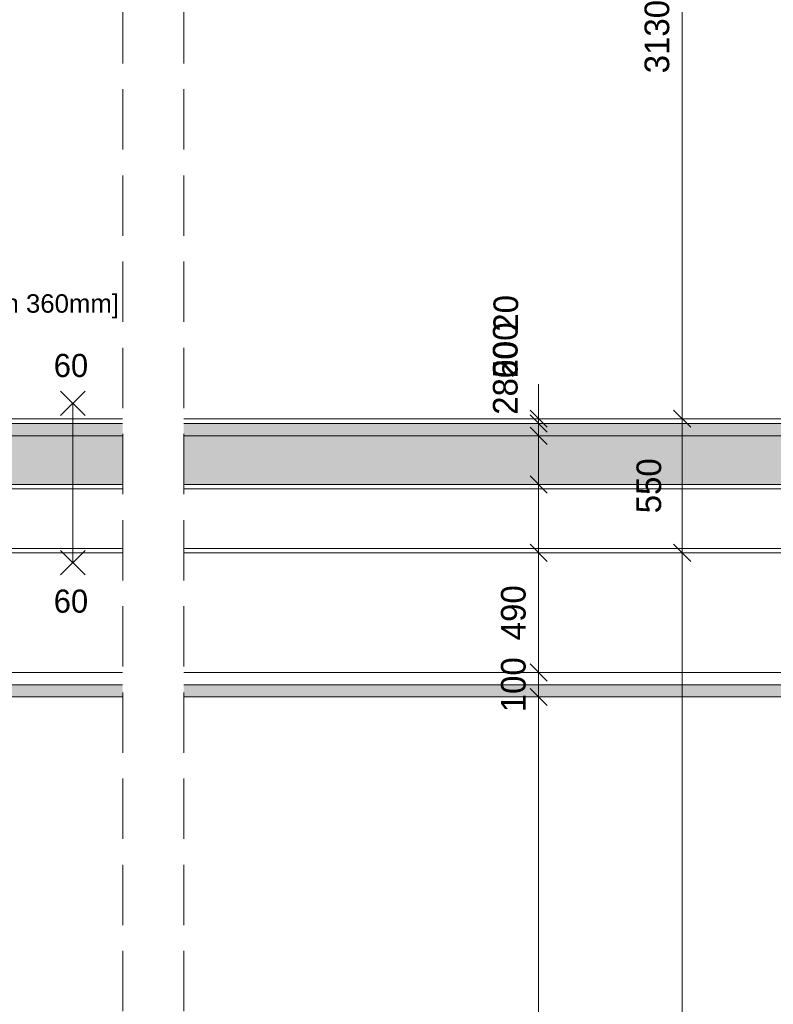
# Model space of a CAD drawing. Header units: millimetres. Extents: x -10538 to 13100, y -15694 to 32605.
# Tile 170 of 203: x 2300 to 5388, y 24231 to 28264. Entities that reach past the tile are written whole.
import ezdxf

# ---------------------------------------------------------------- set-up
doc = ezdxf.new("R2010")
doc.units = ezdxf.units.MM
doc.header["$LTSCALE"] = 100
doc.header["$PDMODE"] = 1
doc.header["$PDSIZE"] = -2
doc.linetypes.add('[LS] Type-2', pattern=[3.52999, 2.469998, -1.059993])
doc.layers.get('0').update_dxf_attribs({"lineweight": 5})
for name, color, linetype, lineweight in [('5', 7, 'Continuous', 18), ('Dimension', 7, 'Continuous', 9), ('Geen', 7, 'Continuous', 9), ('none', 7, 'Continuous', 13)]:
    doc.layers.add(name, color=color, linetype=linetype, lineweight=lineweight)
doc.layers.add('bouwaanvraag - 60_BRANDPREVENTIE', color=1, linetype='Continuous', lineweight=5, true_color=0xff0000)
doc.layers.add('bouwaanvraag - brandscheiding', color=1, linetype='Line Label A', lineweight=18, true_color=0xff0000)
doc.styles.add('Arial', font='Arial.ttf')
doc.styles.add('Century Gothic', font='Century-Gothic_9791.ttf')
doc.linetypes.add('Line Label A', pattern='A,6.35,-0.981415,-1.132305,["60",Arial,S=0.713542,R=0,X=-1.132305,Y=-0.356771],-1.18048,6.35', length=15.9942)
doc.dimstyles.new('Arch_PUUUR', dxfattribs={"dimtxt": 101.056134, "dimasz": 70.693359, "dimexe": 100, "dimexo": 159, "dimgap": 100, "dimtad": 1, "dimdec": 4, "dimtxsty": 'Century Gothic', "dimblk": 'VW_SLASH', "dimblk1": 'VW_SLASH', "dimblk2": 'VW_SLASH', "dimcen": 0, "dimdle": 100, "dimazin": 0, "dimtfac": 0.8, "dimtdec": 4, "dimtix": 1, "dimtmove": 0, "dimatfit": 0, "dimldrblk": 'VW_SLASH-1', "dimfxl": 1, "dimfrac": 2, "dimtolj": 1, "dimarcsym": 0})

# ---------------------------------------------------------------- blocks, each defined once
blk = doc.blocks.new('Groep')
at = {"layer": 'Geen', "linetype": 'Continuous', "lineweight": 0, "true_color": 0xcccccc, "transparency": 33554687}
blk.add_hatch(color=254, dxfattribs=at).paths.add_polyline_path([(555.3, 25540), (7430.2, 25540), (7430.2, 25490), (555.3, 25490)])
at = {"layer": 'Geen', "color": 7, "linetype": 'Continuous', "lineweight": 9, "transparency": 33554687, "flags": 128}
for points in [[(505.3, 25590), (7430.2, 25590), (7430.2, 25540), (505.3, 25540)], [(555.3, 25540), (7430.2, 25540), (7430.2, 25490), (555.3, 25490)]]:
    blk.add_lwpolyline(points, close=True, dxfattribs=at)
blk = doc.blocks.new('VW_SLASH')
at = {"color": 0, "linetype": 'ByBlock', "lineweight": -2, "transparency": 16777216}
blk.add_line((1.415, 0), (-1, 0), dxfattribs=at)
at = {"color": 0, "linetype": 'Continuous', "lineweight": 20, "transparency": 16777216, "flags": 128}
blk.add_lwpolyline([(0.5, 0.5), (-0.5, -0.5)], dxfattribs=at)
blk = doc.blocks.new('*D55')
at = {"layer": 'Defpoints', "color": 0, "transparency": 33554687}
for p in [(3011.4, 25490), (4426.3, 25490), (2795, 21720)]:
    blk.add_point(p, dxfattribs=at)
at = {"layer": 'Dimension', "color": 0, "linetype": 'Continuous', "lineweight": -2, "transparency": 33554687}
for p, q in [((3170.4, 25490), (4526.3, 25490)), ((4426.3, 21790.7), (4426.3, 25419.3)), ((2954, 21720), (4526.3, 21720))]:
    blk.add_line(p, q, dxfattribs=at)
at = {"layer": 'Dimension', "color": 0, "lineweight": -2, "xscale": 70.693359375, "yscale": 70.693359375, "zscale": 70.693359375}
for p, rotation in [((4426.3, 25490), 90), ((4426.3, 21720), 270)]:
    blk.add_blockref('VW_SLASH', p, dxfattribs=dict(at, rotation=rotation))
at = {"layer": 'Dimension', "color": 0, "lineweight": 5, "transparency": 33554687, "insert": (4323.2, 23605), "char_height": 101.06, "attachment_point": 5, "rotation": 90, "style": 'Century Gothic'}
blk.add_mtext('\\A1;3770', dxfattribs=at)
blk = doc.blocks.new('VW_SLASH-1')
at = {"color": 0, "linetype": 'ByBlock', "lineweight": -2, "transparency": 16777216}
blk.add_line((1.415, 0), (-1, 0), dxfattribs=at)
at = {"color": 0, "linetype": 'Continuous', "lineweight": 20, "transparency": 16777216, "flags": 128}
blk.add_lwpolyline([(0.751, 0.751), (-0.751, -0.751)], dxfattribs=at)
blk = doc.blocks.new('*D56')
at = {"layer": 'Defpoints', "color": 0, "transparency": 33554687}
for p in [(3440, 26630), (4426.3, 26630), (5105.5, 26610)]:
    blk.add_point(p, dxfattribs=at)
at = {"layer": 'Dimension', "color": 0, "linetype": 'Continuous', "lineweight": -2, "transparency": 33554687}
for p, q in [((4426.3, 26700.7), (4426.3, 26771.4)), ((3599, 26630), (4526.3, 26630)), ((4426.3, 26610), (4426.3, 26630)), ((4946.5, 26610), (4326.3, 26610)), ((4426.3, 26539.3), (4426.3, 26468.6))]:
    blk.add_line(p, q, dxfattribs=at)
at = {"layer": 'Dimension', "color": 0, "lineweight": -2, "xscale": 70.693359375, "yscale": 70.693359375, "zscale": 70.693359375}
for p, rotation in [((4426.3, 26610), 90), ((4426.3, 26630), 270)]:
    blk.add_blockref('VW_SLASH', p, dxfattribs=dict(at, rotation=rotation))
at = {"layer": 'Dimension', "color": 0, "lineweight": 5, "transparency": 33554687, "insert": (4292.4, 27061.4), "char_height": 101.06, "attachment_point": 5, "rotation": 90, "style": 'Century Gothic'}
blk.add_mtext('\\A1;20', dxfattribs=at)
blk = doc.blocks.new('*D57')
at = {"layer": 'Defpoints', "color": 0, "transparency": 33554687}
for p in [(4426.3, 26610), (5105.5, 26610), (4031.9, 26560)]:
    blk.add_point(p, dxfattribs=at)
at = {"layer": 'Dimension', "color": 0, "linetype": 'Continuous', "lineweight": -2, "transparency": 33554687}
for p, q in [((4426.3, 26680.7), (4426.3, 26751.4)), ((4946.5, 26610), (4326.3, 26610)), ((4426.3, 26560), (4426.3, 26610)), ((4190.9, 26560), (4526.3, 26560)), ((4426.3, 26489.3), (4426.3, 26418.6))]:
    blk.add_line(p, q, dxfattribs=at)
at = {"layer": 'Dimension', "color": 0, "lineweight": -2, "xscale": 70.693359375, "yscale": 70.693359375, "zscale": 70.693359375}
for p, rotation in [((4426.3, 26610), 270), ((4426.3, 26560), 90)]:
    blk.add_blockref('VW_SLASH', p, dxfattribs=dict(at, rotation=rotation))
at = {"layer": 'Dimension', "color": 0, "lineweight": 5, "transparency": 33554687, "insert": (4290.2, 26871.4), "char_height": 101.06, "attachment_point": 5, "rotation": 90, "style": 'Century Gothic'}
blk.add_mtext('\\A1;50', dxfattribs=at)
blk = doc.blocks.new('*D58')
at = {"layer": 'Defpoints', "color": 0, "transparency": 33554687}
for p in [(4031.9, 26560), (4426.3, 26560), (3917.1, 26360)]:
    blk.add_point(p, dxfattribs=at)
at = {"layer": 'Dimension', "color": 0, "linetype": 'Continuous', "lineweight": -2, "transparency": 33554687}
for p, q in [((4426.3, 26630.7), (4426.3, 26701.4)), ((4190.9, 26560), (4526.3, 26560)), ((4426.3, 26360), (4426.3, 26560)), ((4076.1, 26360), (4526.3, 26360)), ((4426.3, 26289.3), (4426.3, 26218.6))]:
    blk.add_line(p, q, dxfattribs=at)
at = {"layer": 'Dimension', "color": 0, "lineweight": -2, "xscale": 70.693359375, "yscale": 70.693359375, "zscale": 70.693359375}
for p, rotation in [((4426.3, 26560), 270), ((4426.3, 26360), 90)]:
    blk.add_blockref('VW_SLASH', p, dxfattribs=dict(at, rotation=rotation))
at = {"layer": 'Dimension', "color": 0, "lineweight": 5, "transparency": 33554687, "insert": (4290.2, 26911.4), "char_height": 101.06, "attachment_point": 5, "rotation": 90, "style": 'Century Gothic'}
blk.add_mtext('\\A1;200', dxfattribs=at)
blk = doc.blocks.new('*D59')
at = {"layer": 'Defpoints', "color": 0, "transparency": 33554687}
for p in [(3917.1, 26360), (4426.3, 26360), (4889.5, 26080)]:
    blk.add_point(p, dxfattribs=at)
at = {"layer": 'Dimension', "color": 0, "linetype": 'Continuous', "lineweight": -2, "transparency": 33554687}
for p, q in [((4426.3, 26430.7), (4426.3, 26501.4)), ((4076.1, 26360), (4526.3, 26360)), ((4426.3, 26080), (4426.3, 26360)), ((4730.5, 26080), (4326.3, 26080)), ((4426.3, 26009.3), (4426.3, 25938.6))]:
    blk.add_line(p, q, dxfattribs=at)
at = {"layer": 'Dimension', "color": 0, "lineweight": -2, "xscale": 70.693359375, "yscale": 70.693359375, "zscale": 70.693359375}
for p, rotation in [((4426.3, 26360), 270), ((4426.3, 26080), 90)]:
    blk.add_blockref('VW_SLASH', p, dxfattribs=dict(at, rotation=rotation))
at = {"layer": 'Dimension', "color": 0, "lineweight": 5, "transparency": 33554687, "insert": (4290.2, 26758.7), "char_height": 101.06, "attachment_point": 5, "rotation": 90, "style": 'Century Gothic'}
blk.add_mtext('\\A1;280', dxfattribs=at)
blk = doc.blocks.new('*D60')
at = {"layer": 'Defpoints', "color": 0, "transparency": 33554687}
for p in [(4426.3, 26080), (4889.5, 26080), (5029.6, 25590)]:
    blk.add_point(p, dxfattribs=at)
at = {"layer": 'Dimension', "color": 0, "linetype": 'Continuous', "lineweight": -2, "transparency": 33554687}
for p, q in [((4730.5, 26080), (4326.3, 26080)), ((4426.3, 25660.7), (4426.3, 26009.3)), ((4870.6, 25590), (4326.3, 25590))]:
    blk.add_line(p, q, dxfattribs=at)
at = {"layer": 'Dimension', "color": 0, "lineweight": -2, "xscale": 70.693359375, "yscale": 70.693359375, "zscale": 70.693359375}
for p, rotation in [((4426.3, 26080), 90), ((4426.3, 25590), 270)]:
    blk.add_blockref('VW_SLASH', p, dxfattribs=dict(at, rotation=rotation))
at = {"layer": 'Dimension', "color": 0, "lineweight": 5, "transparency": 33554687, "insert": (4323.2, 25835), "char_height": 101.06, "attachment_point": 5, "rotation": 90, "style": 'Century Gothic'}
blk.add_mtext('\\A1;490', dxfattribs=at)
blk = doc.blocks.new('*D61')
at = {"layer": 'Defpoints', "color": 0, "transparency": 33554687}
for p in [(4426.3, 25590), (5029.6, 25590), (3842.8, 25490)]:
    blk.add_point(p, dxfattribs=at)
at = {"layer": 'Dimension', "color": 0, "linetype": 'Continuous', "lineweight": -2, "transparency": 33554687}
for p, q in [((4426.3, 25660.7), (4426.3, 25731.4)), ((4870.6, 25590), (4326.3, 25590)), ((4426.3, 25490), (4426.3, 25590)), ((4001.8, 25490), (4526.3, 25490)), ((4426.3, 25419.3), (4426.3, 25348.6))]:
    blk.add_line(p, q, dxfattribs=at)
at = {"layer": 'Dimension', "color": 0, "lineweight": -2, "xscale": 70.693359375, "yscale": 70.693359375, "zscale": 70.693359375}
for p, rotation in [((4426.3, 25590), 270), ((4426.3, 25490), 90)]:
    blk.add_blockref('VW_SLASH', p, dxfattribs=dict(at, rotation=rotation))
at = {"layer": 'Dimension', "color": 0, "lineweight": 5, "transparency": 33554687, "insert": (4323.2, 25540), "char_height": 101.06, "attachment_point": 5, "rotation": 90, "style": 'Century Gothic'}
blk.add_mtext('\\A1;100', dxfattribs=at)
blk = doc.blocks.new('*D66')
at = {"layer": 'Defpoints', "color": 0, "transparency": 33554687}
for p in [(5211.8, 26610), (6200, 26610), (6200, 25490)]:
    blk.add_point(p, dxfattribs=at)
at = {"layer": 'Dimension', "color": 0, "linetype": 'Continuous', "lineweight": -2, "transparency": 33554687}
for p, q in [((5370.8, 26610), (6300, 26610)), ((6200, 25560.7), (6200, 26539.3)), ((6359, 25490), (6300, 25490))]:
    blk.add_line(p, q, dxfattribs=at)
at = {"layer": 'Dimension', "color": 0, "lineweight": -2, "xscale": 70.693359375, "yscale": 70.693359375, "zscale": 70.693359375}
for p, rotation in [((6200, 26610), 90), ((6200, 25490), 270)]:
    blk.add_blockref('VW_SLASH', p, dxfattribs=dict(at, rotation=rotation))
at = {"layer": 'Dimension', "color": 0, "lineweight": 5, "transparency": 33554687, "insert": (6096.9, 26050), "char_height": 101.06, "attachment_point": 5, "rotation": 90, "style": 'Century Gothic'}
blk.add_mtext('\\A1;1120', dxfattribs=at)
blk = doc.blocks.new('*D129')
at = {"layer": 'Defpoints', "color": 0, "transparency": 33554687}
for p in [(5014.4, 29760), (5302.6, 29760), (5384.9, 26630)]:
    blk.add_point(p, dxfattribs=at)
at = {"layer": 'Dimension', "color": 0, "linetype": 'Continuous', "lineweight": -2, "transparency": 33554687}
blk.add_line((5014.4, 26700.7), (5014.4, 29689.3), dxfattribs=at)
at = {"layer": 'Dimension', "color": 0, "lineweight": -2, "xscale": 70.693359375, "yscale": 70.693359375, "zscale": 70.693359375}
for p, rotation in [((5014.4, 29760), 90), ((5014.4, 26630), 270)]:
    blk.add_blockref('VW_SLASH', p, dxfattribs=dict(at, rotation=rotation))
at = {"layer": 'Dimension', "color": 0, "lineweight": 5, "transparency": 33554687, "insert": (4911.4, 28195), "char_height": 101.06, "attachment_point": 5, "rotation": 90, "style": 'Century Gothic'}
blk.add_mtext('\\A1;3130', dxfattribs=at)
blk = doc.blocks.new('*D130')
at = {"layer": 'Defpoints', "color": 0, "transparency": 33554687}
for p in [(5014.4, 26630), (5384.9, 26630), (5326.4, 26080)]:
    blk.add_point(p, dxfattribs=at)
at = {"layer": 'Dimension', "color": 0, "linetype": 'Continuous', "lineweight": -2, "transparency": 33554687}
blk.add_line((5014.4, 26150.7), (5014.4, 26559.3), dxfattribs=at)
at = {"layer": 'Dimension', "color": 0, "lineweight": -2, "xscale": 70.693359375, "yscale": 70.693359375, "zscale": 70.693359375}
for p, rotation in [((5014.4, 26630), 90), ((5014.4, 26080), 270)]:
    blk.add_blockref('VW_SLASH', p, dxfattribs=dict(at, rotation=rotation))
at = {"layer": 'Dimension', "color": 0, "lineweight": 5, "transparency": 33554687, "insert": (4878.4, 26355), "char_height": 101.06, "attachment_point": 5, "rotation": 90, "style": 'Century Gothic'}
blk.add_mtext('\\A1;550', dxfattribs=at)
blk = doc.blocks.new('*D131')
at = {"layer": 'Defpoints', "color": 0, "transparency": 33554687}
for p in [(5014.4, 26080), (5326.4, 26080), (4817.9, 21720)]:
    blk.add_point(p, dxfattribs=at)
at = {"layer": 'Dimension', "color": 0, "linetype": 'Continuous', "lineweight": -2, "transparency": 33554687}
blk.add_line((5014.4, 21790.7), (5014.4, 26009.3), dxfattribs=at)
at = {"layer": 'Dimension', "color": 0, "lineweight": -2, "xscale": 70.693359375, "yscale": 70.693359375, "zscale": 70.693359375}
for p, rotation in [((5014.4, 26080), 90), ((5014.4, 21720), 270)]:
    blk.add_blockref('VW_SLASH', p, dxfattribs=dict(at, rotation=rotation))
at = {"layer": 'Dimension', "color": 0, "lineweight": 5, "transparency": 33554687, "insert": (4911.4, 23900), "char_height": 101.06, "attachment_point": 5, "rotation": 90, "style": 'Century Gothic'}
blk.add_mtext('\\A1;4360', dxfattribs=at)
blk = doc.blocks.new('Groep-75')
at = {"color": 255, "linetype": 'Continuous', "lineweight": 5, "transparency": 33554687}
blk.add_wipeout([(2722.6, 31862.6), (2972.6, 31862.6), (2972.6, 19862.6), (2722.6, 19862.6)], dxfattribs=at).dxf.layer = '5'
at = {"layer": '5', "color": 5, "linetype": '[LS] Type-2', "lineweight": 5, "true_color": 0x0000ff, "transparency": 33554687}
for p, q in [((2722.6, 31862.6), (2722.6, 19862.6)), ((2972.6, 31862.6), (2972.6, 19862.6))]:
    blk.add_line(p, q, dxfattribs=at)
blk = doc.blocks.new('60min wbdbo 2')
at = {"layer": 'bouwaanvraag - 60_BRANDPREVENTIE', "transparency": 33554687}
for p, q in [((-276.2, 50), (-176.2, -50)), ((-176.2, 50), (-276.2, -50)), ((476.2, 50), (376.2, -50)), ((376.2, 50), (476.2, -50)), ((426.2, 0), (-227.1, 0))]:
    blk.add_line(p, q, dxfattribs=at)
at = {"layer": 'bouwaanvraag - 60_BRANDPREVENTIE', "transparency": 33554687, "char_height": 94.74, "width": 156.407, "attachment_point": 1, "rotation": 90, "line_spacing_factor": 1.026243, "style": 'Century Gothic'}
for insert in [(-429.2, -78.2), (536.2, -78.2)]:
    blk.add_mtext('60', dxfattribs=dict(at, insert=insert))
blk = doc.blocks.new('Groep-92')
at = {"layer": 'Geen', "linetype": 'Continuous', "lineweight": 0, "true_color": 0xcccccc, "transparency": 33554687}
for points in [[(-668.9, 26610), (10240, 26610), (10240, 26560), (-668.9, 26560)], [(-809.4, 26560), (10380, 26560), (10380, 26360), (-809.4, 26360)]]:
    blk.add_hatch(color=254, dxfattribs=at).paths.add_polyline_path(points)
at = {"layer": 'Geen', "color": 7, "linetype": 'Continuous', "lineweight": 9, "transparency": 33554687, "flags": 128}
for points in [[(-594.7, 26630), (10165.9, 26630), (10165.9, 26610), (-594.7, 26610)], [(-668.9, 26610), (10240, 26610), (10240, 26560), (-668.9, 26560)], [(-809.4, 26560), (10380, 26560), (10380, 26360), (-809.4, 26360)], [(-669.4, 26342), (10240, 26342), (10240, 26098), (-669.4, 26098)], [(-642.3, 26360), (10240, 26360), (10240, 26080), (-642.3, 26080)]]:
    blk.add_lwpolyline(points, close=True, dxfattribs=at)
at = {"layer": 'bouwaanvraag - brandscheiding', "color": 7, "transparency": 33554687, "rotation": 270}
blk.add_blockref('60min wbdbo 2', (2518, 26466.2), dxfattribs=at)
at = {"layer": 'none', "color": 7}
blk.add_blockref('Groep', (0, 0), dxfattribs=at)
at = {"layer": 'Dimension', "color": 5, "linetype": 'Continuous', "lineweight": 5, "true_color": 0x0000ff, "transparency": 33554687}
for base, p1, p2, override, picture, middle in [((5014.4, 29760), (5384.9, 26630), (5302.6, 29760), {"dimgap": 50, "dimdec": 0, "dimpost": '<>', "dimtxsty": 'Century Gothic', "dimse1": 1, "dimse2": 1, "dimtmove": 2}, '*D129', (4911.4, 28195)), ((6200, 26610), (6200, 25490), (5211.8, 26610), {"dimgap": 50, "dimdec": 0, "dimpost": '<>', "dimtxsty": 'Century Gothic', "dimtmove": 2}, '*D66', (6096.9, 26050)), ((4426.3, 26080), (5029.6, 25590), (4889.5, 26080), {"dimgap": 50, "dimdec": 0, "dimpost": '<>', "dimtxsty": 'Century Gothic', "dimtmove": 2}, '*D60', (4323.2, 25835)), ((5014.4, 26080), (4817.9, 21720), (5326.4, 26080), {"dimgap": 50, "dimdec": 0, "dimpost": '<>', "dimtxsty": 'Century Gothic', "dimse1": 1, "dimse2": 1, "dimtmove": 2}, '*D131', (4911.4, 23900)), ((4426.3, 25590), (3842.8, 25490), (5029.6, 25590), {"dimgap": 50, "dimdec": 0, "dimpost": '<>', "dimtxsty": 'Century Gothic', "dimtmove": 2}, '*D61', (4323.2, 25540)), ((4426.3, 25490), (2795, 21720), (3011.4, 25490), {"dimgap": 50, "dimdec": 0, "dimpost": '<>', "dimtxsty": 'Century Gothic', "dimtmove": 2}, '*D55', (4323.2, 23605))]:
    dim = blk.add_linear_dim(base=base, p1=p1, p2=p2, angle=270, dimstyle='Arch_PUUUR', override=override, dxfattribs=at)
    dim.commit()
    dim.dimension.update_dxf_attribs({"geometry": picture, "text_midpoint": middle})
for base, p1, p2, override, picture, middle in [((4426.3, 26630), (5105.5, 26610), (3440, 26630), {"dimgap": 47.844444, "dimdec": 0, "dimpost": '<>', "dimtxsty": 'Century Gothic', "dimtix": 0, "dimtmove": 2}, '*D56', (4292.4, 27061.4)), ((4426.3, 26560), (3917.1, 26360), (4031.9, 26560), {"dimgap": 50, "dimdec": 0, "dimpost": '<>', "dimtxsty": 'Century Gothic', "dimtix": 0, "dimtmove": 2}, '*D58', (4290.2, 26911.4)), ((4426.3, 26610), (4031.9, 26560), (5105.5, 26610), {"dimgap": 50, "dimdec": 0, "dimpost": '<>', "dimtxsty": 'Century Gothic', "dimtix": 0, "dimtmove": 2}, '*D57', (4290.2, 26871.4)), ((4426.3, 26360), (4889.5, 26080), (3917.1, 26360), {"dimgap": 50, "dimdec": 0, "dimpost": '<>', "dimtxsty": 'Century Gothic', "dimtix": 0, "dimtmove": 2}, '*D59', (4290.2, 26758.7)), ((5014.4, 26630), (5326.4, 26080), (5384.9, 26630), {"dimgap": 50, "dimdec": 0, "dimpost": '<>', "dimtxsty": 'Century Gothic', "dimse1": 1, "dimse2": 1, "dimtmove": 2}, '*D130', (4878.4, 26355))]:
    dim = blk.add_linear_dim(base=base, p1=p1, p2=p2, angle=270, dimstyle='Arch_PUUUR', override=override, dxfattribs=at)
    dim.commit()
    dim.dimension.update_dxf_attribs({"geometry": picture, "text_midpoint": middle, "dimtype": 160})
at = {"layer": '5', "color": 7, "transparency": 33554687}
blk.add_blockref('Groep-75', (0, 0), dxfattribs=at)
at = {"layer": 'Geen', "color": 7, "transparency": 33554687, "insert": (27.7, 27260.8), "char_height": 75.516, "attachment_point": 1, "line_spacing_factor": 0.962448, "style": 'Arial'}
blk.add_mtext('250mm kanaalplaat + druklaag   [200 + 50mm]  \\P280mm staalcontrutcie  [divers voorgevel 320 en 360mm]\\Pverlaagd plafond', dxfattribs=at)

msp = doc.modelspace()

# ---------------------------------------------------------------- block references
at = {"layer": 'none', "color": 7}
msp.add_blockref('Groep-92', (0, 0), dxfattribs=at)

doc.saveas('drawing.dxf')
